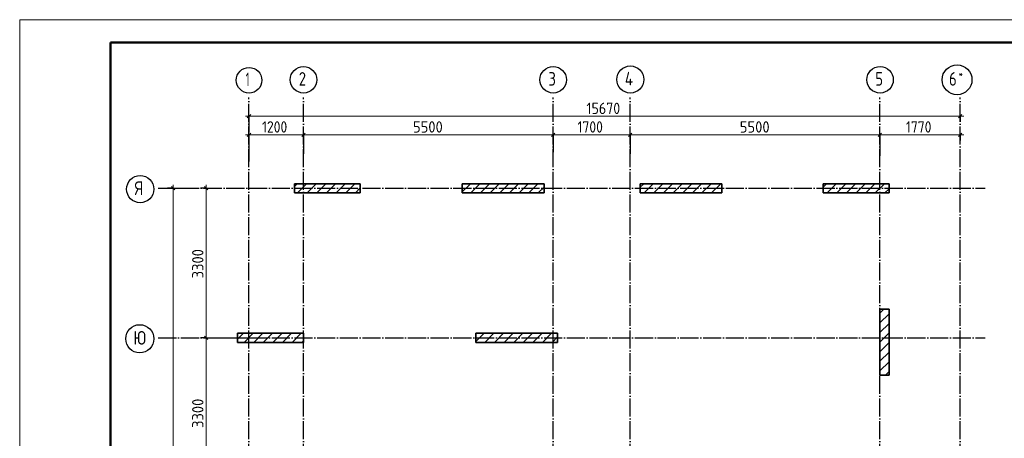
# Model space of a CAD drawing. Header units: millimetres. Extents: x -49773 to 2322955, y -3321 to 58485.
# Tile 111 of 256: x 493720 to 515411, y 48763 to 57998. Entities that reach past the tile are written whole.
import ezdxf

# ---------------------------------------------------------------- set-up
doc = ezdxf.new("R2010")
doc.units = ezdxf.units.MM
for name, pattern in [('______11', [500, 400, -50, 0, -50]), ('______3', [500, 400, -100]), ('______5', [1100, 800, -100, 100, -100])]:
    doc.linetypes.add(name, pattern=pattern)
doc.layers.add('Standard', color=7, linetype='Continuous', lineweight=25)
doc.layers.add('Балка_ общее', color=7, linetype='______3', lineweight=13)
doc.layers.add('Осевая линия_ общее', color=7, linetype='______5', lineweight=13, true_color=0xa0a0a0)
doc.styles.add('ISOCPEUR', font='txt')

msp = doc.modelspace()

# ---------------------------------------------------------------- linework, layer by layer
at = {"color": 7, "linetype": 'Continuous', "lineweight": 35, "transparency": 33554687}
for p, q in [((501221.5, 54378.9), (499771.5, 54378.9)), ((499771.5, 54378.9), (499771.5, 54178.9)), ((501221.5, 54178.9), (501221.5, 54378.9)), ((505271.5, 54378.9), (503471.5, 54378.9)), ((503471.5, 54378.9), (503471.5, 54178.9)), ((505271.5, 54178.9), (505271.5, 54378.9)), ((509191.5, 54378.9), (507391.5, 54378.9)), ((507391.5, 54378.9), (507391.5, 54178.9)), ((509191.5, 54178.9), (509191.5, 54378.9)), ((512871.5, 54378.9), (511421.5, 54378.9)), ((511421.5, 54378.9), (511421.5, 54178.9)), ((512871.5, 54178.9), (512871.5, 54378.9)), ((499771.5, 54178.9), (501221.5, 54178.9)), ((503471.5, 54178.9), (505271.5, 54178.9)), ((507391.5, 54178.9), (509191.5, 54178.9)), ((511421.5, 54178.9), (512871.5, 54178.9)), ((512871.5, 51608.9), (512671.5, 51608.9)), ((512671.5, 51608.9), (512671.5, 50158.9)), ((512871.5, 50158.9), (512871.5, 51608.9)), ((499971.5, 51078.9), (498521.5, 51078.9)), ((498521.5, 51078.9), (498521.5, 50878.9)), ((499971.5, 50878.9), (499971.5, 51078.9)), ((505571.5, 51078.9), (503771.5, 51078.9)), ((503771.5, 51078.9), (503771.5, 50878.9)), ((505571.5, 50878.9), (505571.5, 51078.9)), ((498521.5, 50878.9), (499971.5, 50878.9)), ((503771.5, 50878.9), (505571.5, 50878.9)), ((512671.5, 50158.9), (512871.5, 50158.9))]:
    msp.add_line(p, q, dxfattribs=at)
at = {"color": 253, "linetype": '______5', "lineweight": 18, "true_color": 0xababab, "transparency": 33554687}
for p, q in [((499771.5, 54320.5), (499829.9, 54378.9)), ((500054.1, 54178.9), (500254.1, 54378.9)), ((500478.4, 54178.9), (500678.4, 54378.9)), ((500902.7, 54178.9), (501102.7, 54378.9)), ((503471.5, 54202.1), (503648.3, 54378.9)), ((503872.5, 54178.9), (504072.5, 54378.9)), ((504296.8, 54178.9), (504496.8, 54378.9)), ((504721, 54178.9), (504921, 54378.9)), ((505145.3, 54178.9), (505271.5, 54305.1)), ((507391.5, 54303.7), (507466.6, 54378.9)), ((507690.9, 54178.9), (507890.9, 54378.9)), ((508115.2, 54178.9), (508315.2, 54378.9)), ((508539.4, 54178.9), (508739.4, 54378.9)), ((508963.7, 54178.9), (509163.7, 54378.9)), ((511509.3, 54178.9), (511709.3, 54378.9)), ((511933.5, 54178.9), (512133.5, 54378.9)), ((512357.8, 54178.9), (512557.8, 54378.9)), ((512782.1, 54178.9), (512871.5, 54268.3)), ((512671.5, 51522.7), (512757.7, 51608.9)), ((512671.5, 51098.5), (512871.5, 51298.5)), ((498521.5, 50949.2), (498651.2, 51078.9)), ((498875.5, 50878.9), (499075.5, 51078.9)), ((499299.7, 50878.9), (499499.7, 51078.9)), ((499724, 50878.9), (499924, 51078.9)), ((503966.6, 50878.9), (504166.6, 51078.9)), ((504390.9, 50878.9), (504590.9, 51078.9)), ((504815.2, 50878.9), (505015.2, 51078.9)), ((505239.4, 50878.9), (505439.4, 51078.9)), ((512671.5, 50674.2), (512871.5, 50874.2)), ((512671.5, 50249.9), (512871.5, 50449.9))]:
    msp.add_line(p, q, dxfattribs=at)
at = {"color": 253, "linetype": '______11', "lineweight": 18, "true_color": 0xababab, "transparency": 33554687}
for p, q in [((499842, 54178.9), (500042, 54378.9)), ((500266.3, 54178.9), (500466.3, 54378.9)), ((500690.5, 54178.9), (500890.5, 54378.9)), ((501114.8, 54178.9), (501221.5, 54285.6)), ((503660.4, 54178.9), (503860.4, 54378.9)), ((504084.7, 54178.9), (504284.7, 54378.9)), ((504508.9, 54178.9), (504708.9, 54378.9)), ((504933.2, 54178.9), (505133.2, 54378.9)), ((507478.8, 54178.9), (507678.8, 54378.9)), ((507903, 54178.9), (508103, 54378.9)), ((508327.3, 54178.9), (508527.3, 54378.9)), ((508751.6, 54178.9), (508951.6, 54378.9)), ((511421.5, 54303.2), (511497.1, 54378.9)), ((511721.4, 54178.9), (511921.4, 54378.9)), ((512145.7, 54178.9), (512345.7, 54378.9)), ((512569.9, 54178.9), (512769.9, 54378.9)), ((509175.8, 54178.9), (509191.5, 54194.6)), ((512671.5, 51310.6), (512871.5, 51510.6)), ((498663.3, 50878.9), (498863.3, 51078.9)), ((499087.6, 50878.9), (499287.6, 51078.9)), ((499511.9, 50878.9), (499711.9, 51078.9)), ((503771.5, 50895.9), (503954.5, 51078.9)), ((504178.8, 50878.9), (504378.8, 51078.9)), ((504603, 50878.9), (504803, 51078.9)), ((505027.3, 50878.9), (505227.3, 51078.9)), ((505451.6, 50878.9), (505571.5, 50998.8)), ((512671.5, 50886.3), (512871.5, 51086.3)), ((499936.1, 50878.9), (499971.5, 50914.2)), ((512671.5, 50462.1), (512871.5, 50662.1)), ((512792.6, 50158.9), (512871.5, 50237.8))]:
    msp.add_line(p, q, dxfattribs=at)
at = {"layer": 'Standard', "color": 7, "linetype": 'Continuous', "lineweight": 13, "transparency": 33554687}
msp.add_lwpolyline([(493720.4, -1402.4), (535720.4, -1402.4), (535720.4, 57997.6), (493720.4, 57997.6), (493720.4, -1402.4)], close=True, dxfattribs=at)
at = {"layer": 'Standard', "color": 7, "linetype": 'Continuous', "lineweight": 50, "transparency": 33554687}
msp.add_lwpolyline([(495720.4, 57497.6), (535220.4, 57497.6), (535220.4, -902.4), (495720.4, -902.4), (495720.4, 57497.6)], close=True, dxfattribs=at)
at = {"layer": 'Балка_ общее', "color": 251, "linetype": 'Continuous', "lineweight": -3, "true_color": 0x656565, "transparency": 33554687}
for p, q in [((498771.5, 55866.2), (498771.5, 55991.2)), ((514441.5, 55866.2), (514441.5, 55991.2)), ((498771.5, 55866.2), (498771.5, 55741.2)), ((498771.5, 55866.2), (498771.5, 55508.9)), ((514441.5, 55866.2), (514441.5, 55741.2)), ((514441.5, 55866.2), (514441.5, 55865.4)), ((498771.5, 55456.3), (498771.5, 55581.3)), ((499971.5, 55456.3), (499971.5, 55581.3)), ((505471.5, 55456.3), (505471.5, 55581.3)), ((507171.5, 55456.3), (507171.5, 55581.3)), ((512671.5, 55456.3), (512671.5, 55581.3)), ((514441.5, 55456.3), (514441.5, 55581.3)), ((498771.5, 55456.3), (498771.5, 55331.2)), ((498771.5, 55456.3), (498771.5, 54868.9)), ((499971.5, 55456.3), (499971.5, 55331.2)), ((499971.5, 55456.3), (499971.5, 55036.7)), ((505471.5, 55456.3), (505471.5, 55331.2)), ((505471.5, 55456.3), (505471.5, 55078.3)), ((507171.5, 55456.3), (507171.5, 55331.2)), ((507171.5, 55456.3), (507171.5, 55036.7)), ((512671.5, 55456.3), (512671.5, 55331.2)), ((512671.5, 55456.3), (512671.5, 54995.1)), ((514441.5, 55456.3), (514441.5, 55510)), ((514441.5, 55456.3), (514441.5, 55331.2)), ((497102.9, 54278.9), (496977.9, 54278.9)), ((497102.9, 54278.9), (497227.9, 54278.9)), ((497102.9, 54278.9), (497455.3, 54278.9)), ((497828.4, 54278.9), (497703.4, 54278.9)), ((497828.4, 54278.9), (497953.4, 54278.9)), ((497828.4, 54278.9), (498025.3, 54278.9)), ((497828.4, 50978.9), (497703.4, 50978.9)), ((497828.4, 50978.9), (497953.4, 50978.9)), ((497828.4, 50978.9), (499138.4, 50978.9))]:
    msp.add_line(p, q, dxfattribs=at)
at = {"layer": 'Балка_ общее', "color": 7, "linetype": 'Continuous', "lineweight": 13, "transparency": 33554687}
for p, q in [((498771.5, 55866.2), (498696.5, 55866.2)), ((514441.5, 55866.2), (514516.5, 55866.2)), ((498771.5, 55456.3), (498696.5, 55456.3)), ((499971.5, 55456.3), (505471.5, 55456.3)), ((505471.5, 55456.3), (507171.5, 55456.3)), ((507171.5, 55456.3), (512671.5, 55456.3)), ((512671.5, 55456.3), (514441.5, 55456.3)), ((514441.5, 55456.3), (514516.5, 55456.3)), ((497102.9, 54278.9), (497102.9, 54353.9)), ((497102.9, 33238.9), (497102.9, 54278.9)), ((497828.4, 54278.9), (497828.4, 54353.9)), ((497828.4, 50978.9), (497828.4, 54278.9)), ((497828.4, 47678.9), (497828.4, 50978.9))]:
    msp.add_line(p, q, dxfattribs=at)
at = {"layer": 'Балка_ общее', "color": 7, "linetype": 'Continuous', "lineweight": 25, "transparency": 33554687}
for p, q in [((498734, 55828.7), (498809, 55903.7)), ((514404, 55828.7), (514479, 55903.7)), ((498734, 55418.8), (498809, 55493.7)), ((499934, 55418.8), (500009, 55493.7)), ((505434, 55418.8), (505509, 55493.7)), ((507134, 55418.8), (507209, 55493.7)), ((512634, 55418.8), (512709, 55493.7)), ((514404, 55418.8), (514479, 55493.7)), ((497140.4, 54241.4), (497065.4, 54316.4)), ((497865.9, 54241.4), (497790.9, 54316.4)), ((497865.9, 50941.4), (497790.9, 51016.4))]:
    msp.add_line(p, q, dxfattribs=at)
at = {"layer": 'Балка_ общее', "color": 7, "linetype": 'Continuous', "lineweight": 13, "transparency": 33554687}
for points in [[(498771.5, 55866.2), (506063.5, 55866.2), (506063.5, 55866.2), (514441.5, 55866.2)], [(498771.5, 55456.3), (498926.2, 55456.3), (498926.2, 55456.3), (499971.5, 55456.3)]]:
    msp.add_lwpolyline(points, dxfattribs=at)
at = {"layer": 'Осевая линия_ общее', "color": 253, "linetype": '______11', "lineweight": -3, "true_color": 0xa0a0a0, "transparency": 33554687}
for p, q in [((498771.5, 32238.9), (498771.5, 56278.9)), ((499971.5, 32238.9), (499971.5, 56278.9)), ((505471.5, 32238.9), (505471.5, 56278.9)), ((507171.5, 32238.9), (507171.5, 56278.9)), ((512671.5, 32238.9), (512671.5, 56278.9)), ((514441.5, 32238.9), (514441.5, 56278.9)), ((496771.5, 54278.9), (514991.5, 54278.9)), ((496771.5, 50978.9), (514991.5, 50978.9))]:
    msp.add_line(p, q, dxfattribs=at)
at = {"layer": 'Осевая линия_ общее', "color": 7, "linetype": 'Continuous', "lineweight": 25, "transparency": 33554687}
for centre, radius in [((498773.4, 56661.3), 281.9), ((499973.9, 56671.8), 292.4), ((505473.9, 56671.8), 292.4), ((507172.7, 56678.2), 298.8), ((512673.9, 56671.8), 292.4), ((514370.8, 56671.8), 328.6), ((496375.2, 54259.4), 298.8), ((496366, 50959.4), 309.5)]:
    msp.add_circle(centre, radius, dxfattribs=at)

# ---------------------------------------------------------------- texts
at = {"layer": 'Балка_ общее', "color": 7, "linetype": 'Continuous', "lineweight": 25, "transparency": 33554687, "char_height": 250, "attachment_point": 7, "style": 'ISOCPEUR'}
for s, insert, width in [('\\W0.89;15670', (506206.5, 55916.2), 935.856), ('\\W0.87;1200', (499059, 55506.2), 757.835), ('\\W0.93;5500', (502384, 55506.2), 816.012), ('\\W0.87;1700', (506009, 55506.2), 757.849), ('\\W0.93;5500', (509584, 55506.2), 816.019), ('\\W0.87;1770', (513244, 55506.2), 757.842)]:
    msp.add_mtext(s, dxfattribs=dict(at, insert=insert, width=width))
at = {"layer": 'Балка_ общее', "color": 7, "linetype": 'Continuous', "lineweight": 25, "transparency": 33554687, "char_height": 250, "width": 816.026, "attachment_point": 7, "rotation": 90, "style": 'ISOCPEUR'}
for insert in [(497768.4, 52291.4), (497768.4, 48991.4)]:
    msp.add_mtext('\\W0.93;3300', dxfattribs=dict(at, insert=insert))
at = {"layer": 'Осевая линия_ общее', "color": 7, "linetype": 'Continuous', "lineweight": 25, "transparency": 33554687, "attachment_point": 7, "style": 'ISOCPEUR'}
for s, insert, char_height, width in [('\\W0.56;1', (498698.4, 56530.8), 300, 233.333), ('\\W0.78;2', (499868.9, 56541.3), 300, 326.407), ('\\W0.78;3', (505368.9, 56541.3), 300, 326.407), ('\\W0.80;4', (507052.7, 56547.7), 300, 359.83), ('\\W0.78;5', (512568.9, 56541.3), 300, 326.407), ('\\W0.78;6', (514193.8, 56541.3), 300, 326.426), ('\\W0.80;*', (514403.8, 56716.3), 180, 215.909), ('\\W0.80;Я', (496255.2, 54128.9), 300, 359.83), ('\\W0.83;Ю', (496223.5, 50828.9), 300, 408.875)]:
    msp.add_mtext(s, dxfattribs=dict(at, insert=insert, char_height=char_height, width=width))

doc.saveas('drawing.dxf')
